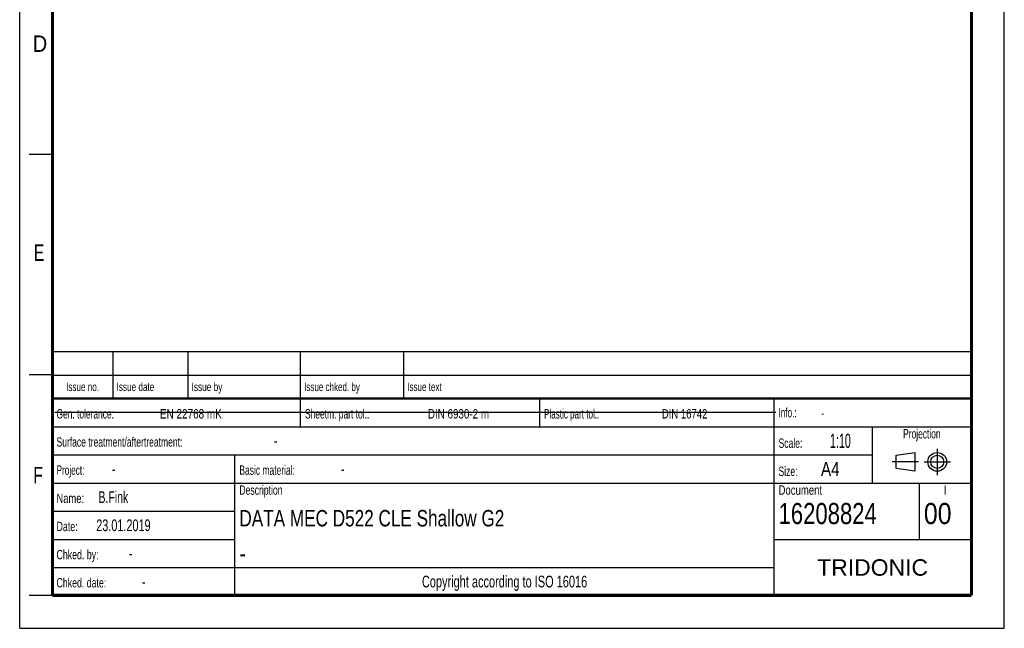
# Model space of a CAD drawing. Header units: millimetres. Extents: x 0 to 210, y 0 to 297.
# Tile 1 of 9: x 0 to 210, y 0 to 130. Entities that reach past the tile are written whole.
import ezdxf
from ezdxf.enums import TextEntityAlignment as Align

# ---------------------------------------------------------------- set-up
doc = ezdxf.new("R2010")
doc.units = ezdxf.units.MM
doc.header["$LTSCALE"] = 19.36
doc.linetypes.add('CENTER', pattern=[0.6, 0.375, -0.075, 0.075, -0.075])
doc.layers.get('0').update_dxf_attribs({"linetype": 'CONTINUOUS'})
doc.layers.add('DEFAULT_1', color=7, linetype='CENTER')
doc.layers.add('Z_NOTICE', color=7, linetype='CONTINUOUS')
doc.styles.get("Standard").update_dxf_attribs({"font": 'txt', "width": 0.7})
doc.styles.add('TEXTSTYLE_2', font='txt', dxfattribs={"width": 0.75})
doc.styles.add('TEXTSTYLE_5', font='arial.ttf')

# ---------------------------------------------------------------- blocks, each defined once
blk = doc.blocks.new('PROJEKTIONSMETHODE_BL0', base_point=(192.31, 35.47))
at = {"color": 2, "linetype": 'CONTINUOUS'}
for p, q in [((186.91, 36.87), (190.91, 37.47)), ((186.91, 34.07), (186.91, 36.87)), ((190.91, 37.47), (190.91, 33.47)), ((190.91, 33.47), (186.91, 34.07))]:
    blk.add_line(p, q, dxfattribs=at)
for radius in [2, 1.4]:
    blk.add_circle((195.71, 35.47), radius, dxfattribs=at)
at = {"layer": 'DEFAULT_1', "color": 2, "linetype": 'CENTER'}
for p, q in [((195.71, 38.27), (195.71, 32.67)), ((191.71, 35.47), (186.11, 35.47)), ((192.91, 35.47), (198.5, 35.47))]:
    blk.add_line(p, q, dxfattribs=at)

msp = doc.modelspace()

# ---------------------------------------------------------------- linework, layer by layer
at = {"color": 2, "linetype": 'CONTINUOUS'}
for p, q in [((0, 0), (0, 297)), ((210, 0), (210, 297)), ((7, 101), (2, 101)), ((6.91362, 48.96015), (6.91362, 58.96015)), ((6.91362, 58.96015), (202.91362, 58.96015)), ((19.91362, 48.96015), (19.91362, 58.96015)), ((35.91362, 48.96015), (35.91362, 58.96015)), ((59.91362, 48.96015), (59.91362, 58.96015)), ((81.91362, 48.96015), (81.91362, 58.96015)), ((202.91362, 48.96015), (202.91362, 58.96015)), ((7, 54), (2, 54)), ((6.91362, 53.96015), (202.91362, 53.96015)), ((6.91355, 6.96013), (6.91355, 48.96013)), ((6.91355, 48.96013), (202.91355, 48.96013)), ((6.91362, 48.96015), (202.91362, 48.96015)), ((59.91355, 42.96013), (59.91355, 48.96013)), ((110.91355, 42.96013), (110.91355, 48.96013)), ((160.91355, 6.96013), (160.91355, 48.96013)), ((202.91355, 6.96013), (202.91355, 48.96013)), ((6.91355, 42.96013), (202.91355, 42.96013)), ((181.91355, 30.96013), (181.91355, 42.96013)), ((6.91355, 36.96013), (181.91355, 36.96013)), ((45.91355, 6.96013), (45.91355, 36.96013)), ((6.91355, 30.96013), (202.91355, 30.96013)), ((191.91355, 18.96013), (191.91355, 30.96013)), ((6.91355, 24.96013), (45.91355, 24.96013)), ((6.91355, 18.96013), (45.91355, 18.96013)), ((160.91355, 18.96013), (202.91355, 18.96013)), ((6.91355, 12.96013), (160.91355, 12.96013)), ((7, 7), (2, 7)), ((6.91355, 6.96013), (202.91355, 6.96013)), ((0, 0), (210, 0))]:
    msp.add_line(p, q, dxfattribs=at)
at = {"color": 7, "linetype": 'CONTINUOUS'}
msp.add_line((7.46812, 46.04239), (161.26812, 46.04239), dxfattribs=at)
for points, const_width in [([(7, 7), (7, 290)], 0.7), ([(203, 7), (203, 290)], 0.7), ([(7, 49), (203, 49)], 0.5), ([(7, 7), (203, 7)], 0.7)]:
    msp.add_lwpolyline(points, dxfattribs=dict(at, const_width=const_width))

# ---------------------------------------------------------------- block references
at = {"color": 2, "linetype": 'CONTINUOUS'}
msp.add_blockref('PROJEKTIONSMETHODE_BL0', (192.30508, 35.46975), dxfattribs=at)

# ---------------------------------------------------------------- texts
at = {"color": 5, "linetype": 'CONTINUOUS', "style": 'TEXTSTYLE_2'}
for s, width, p in [('D', 0.904762, (2.80729, 122.85717)), ('E', 0.714286, (3.00245, 78.30247)), ('F', 0.714286, (2.92219, 30.89704))]:
    msp.add_text(s, height=3.5, dxfattribs=dict(at, width=width)).set_placement(p)
at = {"layer": 'Z_NOTICE', "color": 5, "linetype": 'CONTINUOUS', "style": 'TEXTSTYLE_2'}
for s, height, width, p in [('Issue date ', 1.8, 0.725108, (20.66362, 50.56015)), ('Issue by ', 1.8, 0.732804, (36.66362, 50.56015)), ('Issue chked. by', 1.8, 0.711111, (60.66362, 50.56015)), ('Issue text ', 1.8, 0.712121, (82.66362, 50.56015)), ('Gen. tolerance:', 2, 0.669841, (7.85105, 44.71013)), ('EN 22768 mK', 2, 0.792208, (29.91057, 44.71013)), ('Sheetm. part tol.:', 2, 0.67328, (60.85105, 44.71013)), ('DIN 6930-2 m', 2, 0.78373, (87.05343, 44.71013)), ('Plastic part tol.:', 2, 0.642857, (111.85105, 44.71013)), ('DIN 16742', 2, 0.759259, (136.95819, 44.71013)), ('Info.: ', 2, 0.64966, (161.85105, 44.96013)), ('Surface treatment/aftertreatment: ', 2, 0.681373, (7.85105, 38.71013)), ('Scale:  ', 2, 0.684524, (161.85105, 38.46013)), ('1:10', 3, 0.571429, (172.80343, 38.46013)), ('-', 2.5, 0.714286, (54.18438, 38.71013)), ('Project: ', 2, 0.656085, (7.85105, 32.71013)), ('-', 2.5, 0.714286, (19.66057, 32.71013)), ('Basic material: ', 2, 0.675595, (46.85105, 32.71013)), ('-', 2.5, 0.714286, (68.47009, 32.71013)), ('Size: ', 2, 0.678571, (161.85105, 32.46013)), (' A4', 3, 0.809524, (169.9939, 32.46013)), ('B.Fink', 2.5, 0.670635, (16.80343, 26.71013)), ('Description', 2, 0.688312, (46.85105, 28.46013)), ('Document', 2, 0.761905, (161.85105, 28.46013)), ('Name: ', 2, 0.746032, (7.85105, 26.71013)), ('16208824', 4.5, 0.782738, (161.85105, 22.21013)), ('00', 4.5, 0.880952, (192.85105, 22.21013)), ('23.01.2019', 2.5, 0.692857, (16.32724, 20.71013)), ('Date: ', 2, 0.706349, (7.85105, 20.71013)), ('Chked. by: ', 2, 0.701299, (7.85105, 14.71013)), ('-', 2.5, 0.714286, (23.27962, 14.71013)), ('Chked. date: ', 2, 0.699634, (7.85105, 8.71013)), ('-', 2.5, 0.714286, (26.04152, 8.71013))]:
    msp.add_text(s, height=height, dxfattribs=dict(at, width=width)).set_placement(p)
for s, height, width, p in [('Issue no.', 1.8, 0.719577, (13.41362, 50.56015)), ('Projection', 2, 0.671429, (192.41355, 40.46013)), ('I', 2, 0.833333, (197.41355, 28.46013)), ('Copyright according to ISO 16016', 2.5, 0.700149, (103.41355, 8.71013))]:
    msp.add_text(s, height=height, dxfattribs=dict(at, width=width)).set_placement(p, align=Align.CENTER)
at = {"layer": 'Z_NOTICE', "color": 5, "linetype": 'CONTINUOUS', "width": 0.714286}
msp.add_text('-', height=1.8, dxfattribs=at).set_placement((170.94628, 44.96013))
at = {"layer": 'Z_NOTICE', "color": 7, "linetype": 'CONTINUOUS', "width": 0.781463}
msp.add_text('DATA MEC D522 CLE Shallow G2', height=3.5, dxfattribs=at).set_placement((46.85105, 21.71013))
at = {"layer": 'Z_NOTICE', "color": 7, "linetype": 'CONTINUOUS', "style": 'TEXTSTYLE_2', "width": 0.904762}
msp.add_text('-', height=3.5, dxfattribs=at).set_placement((46.85105, 14.21013))
at = {"layer": 'Z_NOTICE', "color": 5, "linetype": 'CONTINUOUS', "style": 'TEXTSTYLE_5'}
msp.add_text('TRIDONIC', height=3.5, dxfattribs=at).set_placement((181.91355, 11.21013), align=Align.CENTER)

doc.saveas('drawing.dxf')
